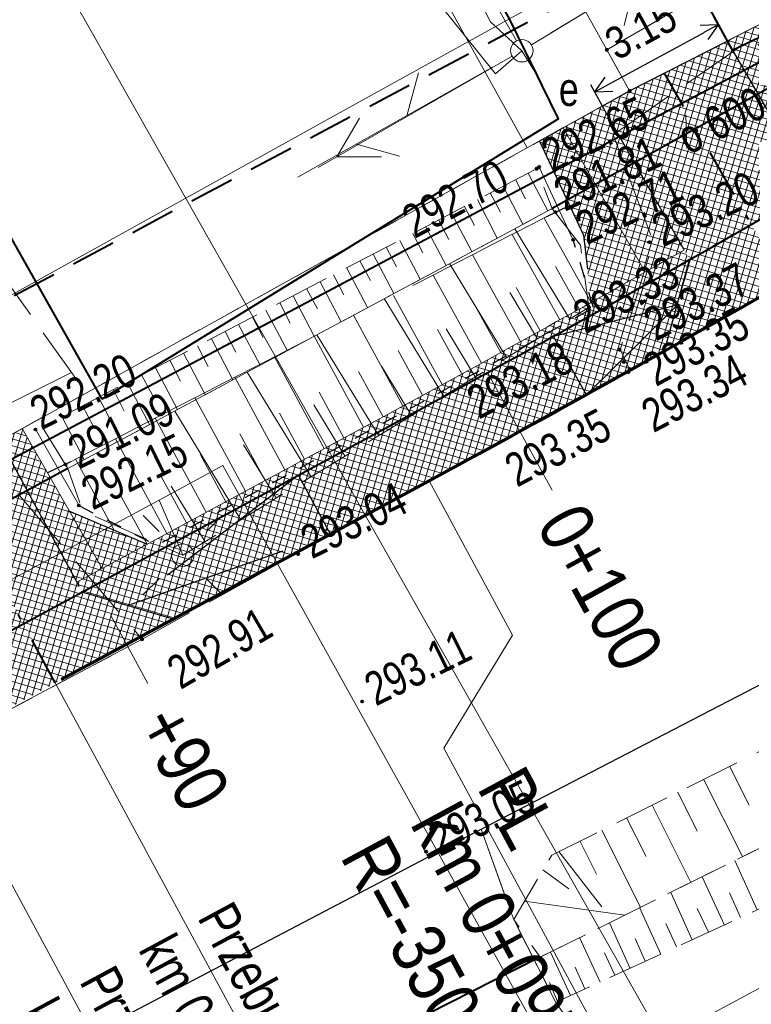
# Model space of a CAD drawing. Header units: metres. Extents: x 7437397 to 7437776, y 5556446 to 5556944.
# Tile 23 of 45: x 7437597 to 7437613, y 5556713 to 5556735. Entities that reach past the tile are written whole.
import ezdxf

# ---------------------------------------------------------------- set-up
doc = ezdxf.new("R2010")
doc.units = ezdxf.units.M
doc.header["$MEASUREMENT"] = 0
for name, pattern in [('0.5_0.5', [1.5, 0.5, -0.5, 0.5]), ('BUBZ01-500', [1.75, 1.25, -0.5]), ('DGN Style 2', [6.14715, 3.68829, -2.45886]), ('DGN Style 3', [8.60601, 6.14715, -2.45886]), ('DGN Style 4', [2.170859, 1.084752, -0.542376, 0.001356, -0.542376]), ('EGBU01-500', [1, 0.5, -0.5]), ('KTCR02-500', [1.5, 1, -0.5]), ('KTJZ01-500', [2, 1.5, -0.5])]:
    doc.linetypes.add(name, pattern=pattern)
doc.layers.get('0').update_dxf_attribs({"color": 250, "lineweight": 5})
for name, color, linetype, lineweight in [('!!_robocza', 2, 'Continuous', 30), ('203-Punkt załamania granicy działki nie stabilizowany', 7, 'Continuous', 5), ('510-Podpora jednosłupowa symb.-STPOW', 7, 'Continuous', 5), ('521-Kierunek linii-STPOW', 7, 'Continuous', 5), ('BUBZ01', 250, 'Continuous', 5), ('BUBZ01_1', 250, 'Continuous', 5), ('BUIB02_01', 250, 'Continuous', 5), ('BUIB05_01', 250, 'Continuous', 5), ('D_balustrada', 7, '0.5_0.5', 30), ('D_kilometraz', 7, 'Continuous', 13), ('D_krawedz swobodna jezdni', 7, 'DGN Style 2', 30), ('D_kraweznik', 7, 'Continuous', 70), ('D_kraweznik obnizony', 7, 'DGN Style 2', 70), ('D_obrzeze', 7, 'Continuous', 40), ('D_opis trasy', 7, 'Continuous', 13), ('D_opisy', 7, 'Continuous', 13), ('D_osie', 1, 'DGN Style 4', 40), ('D_plantowanie', 102, 'DGN Style 2', 30), ('D_pobocze', 7, 'Continuous', 13), ('D_rampa', 7, 'DGN Style 2', 30), ('D_skarpa', 7, 'DGN Style 3', 20), ('D_skarpa-symbol', 7, 'Continuous', 20), ('D_wymiary', 7, 'Continuous', 13), ('DS_chodniki', 4, 'Continuous', 0), ('DS_pobocze', 1, 'Continuous', 0), ('DS_zjazdy kostka', 30, 'Continuous', 0), ('DS_zjazdy kruszywo', 2, 'Continuous', 0), ('EGBD03', 250, 'Continuous', 5), ('EGBP04_03', 250, 'Continuous', 5), ('EGBU01', 250, 'Continuous', 5), ('KTJZ01', 250, 'Continuous', 5), ('KTKR01', 250, 'Continuous', 5), ('KTOK05_01', 250, 'Continuous', 5), ('latarnia na słupie lub maszcie (punkt)', 7, 'Continuous', 5), ('MPZP', 250, 'Continuous', 5), ('punkt wysokościowy sztuczny', 7, 'Continuous', 5), ('RTPW01', 250, 'Continuous', 5), ('RTPW02', 250, 'Continuous', 5), ('rzedne dla projektanta', 250, 'Continuous', 5), ('SUPE', 250, 'Continuous', 5), ('SUPE04', 250, 'Continuous', 5), ('SUPE_01', 250, 'Continuous', 5), ('SUPG_01', 250, 'Continuous', 5), ('SUPT01', 250, 'Continuous', 5), ('SUPT_01', 250, 'Continuous', 5), ('SUSM01', 250, 'Continuous', 5), ('SUSM04_01_E', 250, 'Continuous', 5), ('SUSM04_01_T', 250, 'Continuous', 5), ('SUUS17_01_E', 250, 'Continuous', 5), ('słup (punkt)', 7, 'Continuous', 5), ('Warstwa 14', 250, 'Continuous', 5)]:
    doc.layers.add(name, color=color, linetype=linetype, lineweight=lineweight)
doc.layers.add('DS_niwelowanie', color=7, linetype='Continuous', lineweight=0, true_color=0x009c00)
doc.styles.add('ROMANS', font='arial.ttf', dxfattribs={"width": 0.8})
doc.styles.get("Standard").update_dxf_attribs({"font": 'txt.shx', "width": 0.75})
doc.styles.add('Style-Arial Narrow', font='ARIALN.TTF')
doc.linetypes.add('KTOK05_01-500', pattern='A,3.75,[13,dgnlstyle-rozp_2015.shx,S=0.002778,R=0,X=0,Y=0],3.75', length=7.5)
doc.dimstyles.new('1-500', dxfattribs={"dimscale": 10, "dimtxt": 0.2, "dimasz": 0.07, "dimexe": 0, "dimexo": 0, "dimgap": 0.05, "dimtad": 1, "dimdec": 1, "dimzin": 0, "dimtxsty": 'ROMANS', "dimblk": 'ARCHTICK', "dimcen": 0.1, "dimclrt": 256, "dimadec": 0, "dimazin": 0, "dimtfac": 0.666667, "dimtdec": 1, "dimtofl": 0, "dimtmove": 1, "dimatfit": 2, "dimfxl": 0, "dimtolj": 1, "dimtzin": 0, "dimarcsym": 0})

# ---------------------------------------------------------------- blocks, each defined once
blk = doc.blocks.new('203')
at = {"layer": '203-Punkt załamania granicy działki nie stabilizowany', "linetype": 'Continuous', "lineweight": 13}
h = blk.add_hatch(color=96, dxfattribs=at)
edge = h.paths.add_edge_path()
edge.add_arc((0, 0), 0.45, 0, 360)
blk = doc.blocks.new('PW02')
at = {"layer": 'punkt wysokościowy sztuczny', "linetype": 'Continuous', "lineweight": 13}
h = blk.add_hatch(color=0, dxfattribs=at)
edge = h.paths.add_edge_path()
edge.add_arc((0, 0), 0.45, 0, 360)
blk = doc.blocks.new('510')
at = {"layer": '510-Podpora jednosłupowa symb.-STPOW', "color": 0, "linetype": 'Continuous', "lineweight": 13}
blk.add_circle((0, 0), 2.5, dxfattribs=at)
blk = doc.blocks.new('521')
at = {"layer": '521-Kierunek linii-STPOW', "color": 30, "linetype": 'Continuous', "lineweight": 13}
for p, q in [((42.5, 0), (35.43, 7.07)), ((7.5, 0), (57.5, 0)), ((29.57, 0), (22.5, -7.07))]:
    blk.add_line(p, q, dxfattribs=at)
blk = doc.blocks.new('SM04')
at = {"layer": 'słup (punkt)', "color": 0, "linetype": 'Continuous', "lineweight": 13}
blk.add_circle((0, 0), 2.5, dxfattribs=at)
blk = doc.blocks.new('SM011')
at = {"layer": 'latarnia na słupie lub maszcie (punkt)', "color": 0, "linetype": 'Continuous', "lineweight": 13}
for p, q in [((-5.3, 5.31), (-8.83, 8.84)), ((5.31, 5.31), (8.84, 8.84)), ((-5.3, -5.3), (-8.83, -8.83)), ((5.31, -5.3), (8.84, -8.83))]:
    blk.add_line(p, q, dxfattribs=at)
blk = doc.blocks.new('SUPE04')
at = {"layer": 'SUPE04', "color": 1, "linetype": 'Continuous', "lineweight": 13}
blk.add_line((5.25, 0), (0.25, 0), dxfattribs=at)
at = {"layer": 'SUPE04', "color": 1, "linetype": 'Continuous', "lineweight": 13, "flags": 128}
blk.add_lwpolyline([(3.9, 0.5), (4.766, 0), (3.9, -0.5)], dxfattribs=at)
blk = doc.blocks.new('SUUS17_01')
at = {"color": 250, "linetype": 'Continuous', "lineweight": 13}
blk.add_wipeout([(-0.5, 0.25), (0.5, 0.25), (0.5, -0.25), (-0.5, -0.25)], dxfattribs=at).dxf.layer = 'SUUS17_01_E'
blk = doc.blocks.new('TerminatorOpen')
at = {"color": 0, "linetype": 'ByBlock', "lineweight": -2}
for q in [(-1, 0.5), (-1, 0), (-1, -0.5)]:
    blk.add_line((0, 0), q, dxfattribs=at)
blk = doc.blocks.new('*D64')
at = {"layer": 'D_wymiary', "color": 0, "lineweight": -2, "transparency": 16777216}
for p, q in [((7437612.925, 5556734.621), (7437612.622, 5556735.178)), ((7437610.268, 5556733.69), (7437612.392, 5556734.847)), ((7437610.169, 5556733.119), (7437609.865, 5556733.676))]:
    blk.add_line(p, q, dxfattribs=at)
at = {"layer": 'Defpoints', "color": 0}
for p in [(7437612.708, 5556735.019), (7437613.011, 5556734.463), (7437610.255, 5556732.961)]:
    blk.add_point(p, dxfattribs=at)
at = {"layer": 'D_wymiary', "color": 0, "lineweight": -2, "transparency": 16777216, "xscale": 0.36, "yscale": 0.36, "zscale": 0.36}
for p, rotation in [((7437612.708, 5556735.019), 28.57741465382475), ((7437609.952, 5556733.518), 208.5774146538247)]:
    blk.add_blockref('TerminatorOpen', p, dxfattribs=dict(at, rotation=rotation))
at = {"layer": 'D_wymiary', "transparency": 16777216, "insert": (7437610.982, 5556734.908), "char_height": 0.72, "attachment_point": 5, "rotation": 28.5774, "style": 'Style-Arial Narrow'}
blk.add_mtext('3.15', dxfattribs=at)

msp = doc.modelspace()

# ---------------------------------------------------------------- hatches: boundary and pattern name
at = {"layer": 'DS_chodniki'}
h = msp.add_hatch(dxfattribs=at)
h.set_pattern_fill('CROSSHATCH', color=256, style=0, pattern_type=2)
h.set_pattern_definition([(73.4667, (7437604.44557, 5556724.3554), (-0.1437982, 0.0426858), []), (343.4667, (7437604.44557, 5556724.3554), (0.0426858, 0.1437982), [])])
h.paths.add_polyline_path([(7437605.532, 5556726.141), (7437598.492, 5556722.336), (7437600.524, 5556721.729), (7437606.245, 5556724.822, 0.004295), (7437611.51, 5556727.726), (7437612.071, 5556729.767, -0.005364)])
at = {"layer": 'DS_niwelowanie', "lineweight": 0}
h = msp.add_hatch(dxfattribs=at)
h.set_pattern_fill('CROSSHATCH', color=256, style=0, pattern_type=2)
h.set_pattern_definition([(73.467, (7437610.4342, 5556730.01014), (-0.143798, 0.042686), []), (343.467, (7437610.4342, 5556730.01014), (0.042686, 0.143798), [])])
h.paths.add_polyline_path([(7437611.077, 5556729.491), (7437609.245, 5556732.714), (7437608.716, 5556732.42), (7437609.697, 5556730.312), (7437609.871, 5556728.813, 0.000993)])
h = msp.add_hatch(dxfattribs=at)
h.set_pattern_fill('CROSSHATCH', color=256, style=0, pattern_type=2)
h.set_pattern_definition([(73.467, (7437598.90285, 5556723.29), (-0.143798, 0.042686), []), (343.467, (7437598.90285, 5556723.29), (0.042686, 0.143798), [])])
h.paths.add_polyline_path([(7437598.206, 5556724.145), (7437598.938, 5556722.861), (7437599.943, 5556723.404), (7437599.204, 5556723.72)])
at = {"layer": 'DS_pobocze', "lineweight": 0}
h = msp.add_hatch(dxfattribs=at)
h.set_pattern_fill('CROSSHATCH', color=256, style=0, pattern_type=2)
h.set_pattern_definition([(73.467, (7437614.97035, 5556732.49711), (-0.143798, 0.042686), []), (343.467, (7437614.97035, 5556732.49711), (0.042686, 0.143798), [])])
h.paths.add_polyline_path([(7437614.7, 5556731.566, 0.000718), (7437615.564, 5556732.07), (7437613.799, 5556735.11), (7437612.907, 5556734.654)])
h = msp.add_hatch(dxfattribs=at)
h.set_pattern_fill('CROSSHATCH', color=256, style=0, pattern_type=2)
h.set_pattern_definition([(73.4667, (7437611.21449, 5556730.13058), (-0.143798, 0.042686), []), (343.4667, (7437611.21449, 5556730.13058), (0.042686, 0.143798), [])])
h.paths.add_polyline_path([(7437611.947, 5556729.984), (7437610.119, 5556733.2), (7437609.245, 5556732.714), (7437611.077, 5556729.491, 0.000718)])
h = msp.add_hatch(dxfattribs=at)
h.set_pattern_fill('CROSSHATCH', color=256, style=0, pattern_type=2)
h.set_pattern_definition([(73.4667, (7437598.73164, 5556722.56024), (-0.1437982, 0.0426858), []), (343.4667, (7437598.73164, 5556722.56024), (0.0426858, 0.1437982), [])])
h.paths.add_polyline_path([(7437605.413, 5556726.361), (7437605.221, 5556726.257), (7437604.781, 5556726.02), (7437604.341, 5556725.782), (7437603.901, 5556725.544), (7437603.462, 5556725.306), (7437603.022, 5556725.069), (7437602.582, 5556724.831), (7437602.142, 5556724.593), (7437601.702, 5556724.355), (7437601.262, 5556724.118), (7437600.822, 5556723.88), (7437600.383, 5556723.642), (7437599.943, 5556723.404), (7437598.938, 5556722.861), (7437598.373, 5556722.556), (7437598.492, 5556722.336), (7437605.532, 5556726.141, 0.005364), (7437612.071, 5556729.767), (7437611.947, 5556729.984, -0.005364)])
h = msp.add_hatch(dxfattribs=at)
h.set_pattern_fill('CROSSHATCH', color=256, style=0, pattern_type=2)
h.set_pattern_definition([(73.467, (7437598.35683, 5556723.14621), (-0.143798, 0.042686), []), (343.467, (7437598.35683, 5556723.14621), (0.042686, 0.143798), [])])
h.paths.add_polyline_path([(7437597.154, 5556725.993), (7437596.662, 5556725.719), (7437598.373, 5556722.556), (7437598.938, 5556722.861), (7437598.206, 5556724.145)])
at = {"layer": 'DS_zjazdy kostka', "lineweight": 0}
h = msp.add_hatch(dxfattribs=at)
h.set_pattern_fill('CROSSHATCH', color=256, style=0, pattern_type=2)
h.set_pattern_definition([(73.4667, (7437612.66252, 5556731.68678), (-0.143798, 0.042686), []), (343.4667, (7437612.66252, 5556731.68678), (0.042686, 0.143798), [])])
h.paths.add_polyline_path([(7437614.826, 5556731.35), (7437614.7, 5556731.566), (7437612.907, 5556734.654), (7437610.73, 5556733.54), (7437610.119, 5556733.2), (7437611.947, 5556729.984), (7437612.071, 5556729.767, 0.002279)])
h = msp.add_hatch(dxfattribs=at)
h.set_pattern_fill('CROSSHATCH', color=256, style=0, pattern_type=2)
h.set_pattern_definition([(73.467, (7437612.971, 5556729.04775), (-0.143798, 0.042686), []), (343.467, (7437612.971, 5556729.04775), (0.042686, 0.143798), [])])
h.paths.add_polyline_path([(7437612.071, 5556729.767), (7437611.51, 5556727.726, 0.002209), (7437614.198, 5556729.255), (7437613.45, 5556730.556, -0.00114)])
h = msp.add_hatch(dxfattribs=at)
h.set_pattern_fill('CROSSHATCH', color=256, style=0, pattern_type=2)
h.set_pattern_definition([(73.467, (7437598.70949, 5556720.88836), (-0.143798, 0.042686), []), (343.467, (7437598.70949, 5556720.88836), (0.042686, 0.143798), [])])
h.paths.add_polyline_path([(7437597.89, 5556720.305), (7437600.524, 5556721.729), (7437598.492, 5556722.336), (7437597.177, 5556721.625)])
h = msp.add_hatch(dxfattribs=at)
h.set_pattern_fill('CROSSHATCH', color=256, style=0, pattern_type=2)
h.set_pattern_definition([(73.467, (7437597.13235, 5556720.27443), (-0.143798, 0.042686), []), (343.467, (7437597.13235, 5556720.27443), (0.042686, 0.143798), [])])
h.paths.add_polyline_path([(7437595.251, 5556718.879), (7437597.89, 5556720.305), (7437597.177, 5556721.625), (7437594.538, 5556720.198)])
at = {"layer": 'DS_zjazdy kruszywo', "lineweight": 0}
h = msp.add_hatch(dxfattribs=at)
h.set_pattern_fill('CROSSHATCH', color=256, style=0, pattern_type=2)
h.set_pattern_definition([(73.467, (7437596.90834, 5556723.37743), (-0.143798, 0.042686), []), (343.467, (7437596.90834, 5556723.37743), (0.042686, 0.143798), [])])
h.paths.add_polyline_path([(7437596.444, 5556725.598), (7437595.353, 5556724.998), (7437597.177, 5556721.625), (7437598.492, 5556722.336), (7437598.373, 5556722.556), (7437596.662, 5556725.719)])
h = msp.add_hatch(dxfattribs=at)
h.set_pattern_fill('CROSSHATCH', color=256, style=0, pattern_type=2)
h.set_pattern_definition([(73.467, (7437595.87653, 5556722.81798), (-0.143798, 0.042686), []), (343.467, (7437595.87653, 5556722.81798), (0.042686, 0.143798), [])])
h.paths.add_polyline_path([(7437595.353, 5556724.998), (7437594.039, 5556724.275), (7437595.857, 5556720.912), (7437597.177, 5556721.625)])

# ---------------------------------------------------------------- linework, layer by layer
at = {"layer": '!!_robocza'}
for p, q in [((7437608.865, 5556730.724), (7437609.387, 5556730.978)), ((7437598.233, 5556725.246), (7437597.719, 5556725))]:
    msp.add_line(p, q, dxfattribs=at)
at = {"layer": 'BUBZ01', "color": 7, "linetype": 'BUBZ01-500', "lineweight": 13, "flags": 128}
msp.add_lwpolyline([(7437598.347, 5556727.113), (7437592.854, 5556734.848), (7437589.089, 5556741.797)], dxfattribs=at)
for points in [[(7437640.99, 5556729.98), (7437629.68, 5556724.58), (7437608.73, 5556714.17), (7437608.14, 5556715.01), (7437608.99, 5556716.45), (7437625.8, 5556724.86), (7437640.18, 5556732), (7437640.99, 5556729.98)], [(7437598.17, 5556725.1), (7437597.6, 5556726.03), (7437608.65, 5556731.8), (7437609, 5556730.91), (7437598.17, 5556725.1)], [(7437598.17, 5556725.1), (7437609, 5556730.91), (7437609.63, 5556730.09), (7437609.82, 5556728.7), (7437600.74, 5556723.16), (7437598.5, 5556724.15), (7437598.17, 5556725.1)], [(7437629.68, 5556724.58), (7437640.99, 5556729.98), (7437641.62, 5556729.19), (7437625.56, 5556720.73), (7437609.12, 5556713.18), (7437608.71, 5556714.16), (7437629.68, 5556724.58)]]:
    msp.add_lwpolyline(points, close=True, dxfattribs=at)
at = {"layer": 'BUBZ01', "color": 7, "linetype": 'Continuous', "lineweight": 13, "flags": 128}
for points in [[(7437608.46, 5556731.7), (7437608.9, 5556730.86)], [(7437608.18, 5556731.56), (7437608.4, 5556731.13)], [(7437607.61, 5556731.26), (7437607.84, 5556730.83)], [(7437607.9, 5556731.41), (7437608.34, 5556730.56)], [(7437607.33, 5556731.11), (7437607.77, 5556730.25)], [(7437607.04, 5556730.96), (7437607.26, 5556730.53)], [(7437606.46, 5556730.66), (7437606.69, 5556730.22)], [(7437606.75, 5556730.81), (7437607.2, 5556729.95)], [(7437606.17, 5556730.51), (7437606.63, 5556729.64)], [(7437609.39, 5556728.44), (7437608.16, 5556730.46)], [(7437605.59, 5556730.2), (7437606.05, 5556729.33)], [(7437605.88, 5556730.35), (7437606.11, 5556729.92)], [(7437605.29, 5556730.05), (7437605.52, 5556729.61)], [(7437604.7, 5556729.74), (7437604.94, 5556729.3)], [(7437605, 5556729.89), (7437605.46, 5556729.01)], [(7437604.41, 5556729.58), (7437604.87, 5556728.7)], [(7437607.98, 5556727.58), (7437606.7, 5556729.68)], [(7437603.81, 5556729.27), (7437604.28, 5556728.38)], [(7437604.11, 5556729.43), (7437604.34, 5556728.98)], [(7437603.51, 5556729.12), (7437603.75, 5556728.67)], [(7437603.21, 5556728.96), (7437603.68, 5556728.06)], [(7437606.57, 5556726.72), (7437605.24, 5556728.9)], [(7437608.67, 5556728), (7437608.05, 5556729.03)], [(7437602.6, 5556728.64), (7437603.08, 5556727.73)], [(7437602.91, 5556728.8), (7437603.14, 5556728.35)], [(7437602.3, 5556728.48), (7437602.54, 5556728.03)], [(7437601.99, 5556728.32), (7437602.47, 5556727.41)], [(7437607.28, 5556727.15), (7437606.63, 5556728.22)], [(7437601.38, 5556728), (7437601.86, 5556727.08)], [(7437601.69, 5556728.16), (7437601.93, 5556727.7)], [(7437605.12, 5556725.83), (7437603.74, 5556728.09)], [(7437601.07, 5556727.84), (7437601.31, 5556727.38)], [(7437600.45, 5556727.52), (7437600.69, 5556727.05)], [(7437600.76, 5556727.68), (7437601.24, 5556726.75)], [(7437600.13, 5556727.35), (7437600.62, 5556726.42)], [(7437605.85, 5556726.28), (7437605.18, 5556727.39)], [(7437599.82, 5556727.19), (7437600.07, 5556726.72)], [(7437603.61, 5556724.91), (7437602.18, 5556727.25)], [(7437599.19, 5556726.86), (7437599.43, 5556726.38)], [(7437599.5, 5556727.02), (7437600, 5556726.08)], [(7437598.86, 5556726.69), (7437599.36, 5556725.74)], [(7437598.5, 5556726.5), (7437598.75, 5556726.02)], [(7437604.37, 5556725.37), (7437603.67, 5556726.52)], [(7437598.04, 5556726.26), (7437598.54, 5556725.3)], [(7437602.04, 5556723.95), (7437600.56, 5556726.38)], [(7437602.83, 5556724.44), (7437602.1, 5556725.63)], [(7437601.24, 5556723.46), (7437600.48, 5556724.7)], [(7437612.96, 5556718.44), (7437613.4, 5556717.57)], [(7437612.38, 5556718.15), (7437613.25, 5556716.42)], [(7437611.81, 5556717.86), (7437612.24, 5556716.99)], [(7437611.23, 5556717.57), (7437612.1, 5556715.84)], [(7437610.66, 5556717.29), (7437611.1, 5556716.42)], [(7437610.11, 5556717.01), (7437610.97, 5556715.29)], [(7437609.62, 5556716.77), (7437609.99, 5556716.03)], [(7437609.15, 5556716.53), (7437610.11, 5556715.3)], [(7437613.58, 5556715.23), (7437613.08, 5556716.33)], [(7437608.79, 5556716.12), (7437609.37, 5556715.7)], [(7437612.85, 5556714.89), (7437612.35, 5556715.97)], [(7437612.13, 5556714.56), (7437611.65, 5556715.62)], [(7437608.38, 5556715.42), (7437610.62, 5556715.11)], [(7437613.21, 5556715.06), (7437612.96, 5556715.61)], [(7437611.43, 5556714.24), (7437610.95, 5556715.28)], [(7437612.49, 5556714.73), (7437612.24, 5556715.26)], [(7437610.74, 5556713.92), (7437610.28, 5556714.94)], [(7437611.78, 5556714.4), (7437611.54, 5556714.92)], [(7437610.07, 5556713.61), (7437609.61, 5556714.61)], [(7437611.08, 5556714.08), (7437610.85, 5556714.59)], [(7437609.41, 5556713.31), (7437608.96, 5556714.28)], [(7437610.4, 5556713.77), (7437610.17, 5556714.27)], [(7437609.73, 5556713.46), (7437609.51, 5556713.95)]]:
    msp.add_lwpolyline(points, dxfattribs=at)
at = {"layer": 'BUBZ01_1', "color": 7, "linetype": 'Continuous', "lineweight": 13}
msp.add_line((7437598.255, 5556727.243), (7437596.357, 5556726.299), dxfattribs=at)
at = {"layer": 'BUIB02_01', "color": 7, "linetype": 'Continuous', "lineweight": 13}
for p, q in [((7437608.71, 5556731.84), (7437609.47, 5556730.206)), ((7437598.423, 5556724.269), (7437597.452, 5556725.974)), ((7437608.14, 5556715.01), (7437609.09, 5556713.14))]:
    msp.add_line(p, q, dxfattribs=at)
at = {"layer": 'BUIB05_01', "color": 7, "linetype": 'Continuous', "lineweight": 40}
msp.add_line((7437598.17, 5556725.1), (7437589.43, 5556720.35), dxfattribs=at)
at = {"layer": 'BUIB05_01', "color": 7, "linetype": 'Continuous', "lineweight": 40, "flags": 128}
msp.add_lwpolyline([(7437608.71, 5556714.16), (7437602.2, 5556710.86)], dxfattribs=at)
at = {"layer": 'D_balustrada', "ltscale": 0.7}
msp.add_line((7437609.921, 5556728.698), (7437609.47, 5556730.21), dxfattribs=at)
at = {"layer": 'D_balustrada', "ltscale": 0.7, "flags": 128}
msp.add_lwpolyline([(7437598.42, 5556724.27), (7437600.157, 5556723.378), (7437605.473, 5556726.251, 0.003643), (7437609.921, 5556728.698)], format="xyb", dxfattribs=at)
at = {"layer": 'D_kilometraz', "flags": 128}
for points in [[(7437608.999, 5556724.614), (7437607.555, 5556727.244)], [(7437599.96, 5556720.287), (7437599.127, 5556721.827)]]:
    msp.add_lwpolyline(points, dxfattribs=at)
at = {"layer": 'D_krawedz swobodna jezdni'}
for p, q in [((7437612.907, 5556734.654), (7437614.826, 5556731.35)), ((7437610.119, 5556733.2), (7437612.071, 5556729.767)), ((7437611.51, 5556727.726), (7437612.071, 5556729.767)), ((7437596.662, 5556725.719), (7437598.492, 5556722.336)), ((7437600.524, 5556721.729), (7437598.492, 5556722.336))]:
    msp.add_line(p, q, dxfattribs=at)
at = {"layer": 'D_krawedz swobodna jezdni', "flags": 128}
msp.add_lwpolyline([(7437610.119, 5556733.2), (7437610.73, 5556733.54), (7437612.907, 5556734.654)], dxfattribs=at)
at = {"layer": 'D_kraweznik'}
msp.add_line((7437600.524, 5556721.729), (7437606.245, 5556724.822), dxfattribs=at)
msp.add_arc((7437439.812, 5557032.718), 350, 298.39337, 299.37761, dxfattribs=at)
at = {"layer": 'D_kraweznik obnizony'}
msp.add_line((7437592.616, 5556717.455), (7437600.524, 5556721.729), dxfattribs=at)
msp.add_arc((7437439.812, 5557032.718), 350, 299.37761, 300.39004, dxfattribs=at)
at = {"layer": 'D_obrzeze'}
msp.add_line((7437562.402, 5556702.828), (7437605.532, 5556726.141), dxfattribs=at)
at = {"layer": 'D_opis trasy'}
msp.add_line((7437606.579, 5556718.847), (7437608.109, 5556721.374), dxfattribs=at)
at = {"layer": 'D_opis trasy', "flags": 128}
for points in [[(7437606.245, 5556724.822), (7437608.109, 5556721.374)], [(7437606.579, 5556718.847), (7437610.827, 5556710.989)]]:
    msp.add_lwpolyline(points, dxfattribs=at)
at = {"layer": 'D_opisy'}
for p, q in [((7437597.89, 5556720.305), (7437606.114, 5556705.091)), ((7437595.251, 5556718.879), (7437603.475, 5556703.664))]:
    msp.add_line(p, q, dxfattribs=at)
at = {"layer": 'D_osie'}
for p, q in [((7437614.198, 5556729.255), (7437611.513, 5556733.927)), ((7437597.89, 5556720.305), (7437595.353, 5556724.998))]:
    msp.add_line(p, q, dxfattribs=at)
at = {"layer": 'D_plantowanie'}
msp.add_line((7437598.206, 5556724.145), (7437599.943, 5556723.404), dxfattribs=at)
at = {"layer": 'D_plantowanie', "flags": 128}
msp.add_lwpolyline([(7437609.245, 5556732.714), (7437608.716, 5556732.42), (7437609.697, 5556730.312), (7437609.871, 5556728.813)], dxfattribs=at)
at = {"layer": 'D_pobocze', "flags": 128}
for points in [[(7437612.907, 5556734.654), (7437613.799, 5556735.11), (7437615.564, 5556732.07)], [(7437610.119, 5556733.2), (7437609.245, 5556732.714), (7437611.077, 5556729.491)], [(7437596.444, 5556725.598), (7437597.154, 5556725.993), (7437598.938, 5556722.861)]]:
    msp.add_lwpolyline(points, dxfattribs=at)
msp.add_lwpolyline([(7437598.373, 5556722.556), (7437605.413, 5556726.361, 0.005364), (7437611.947, 5556729.984)], format="xyb", dxfattribs=at)
at = {"layer": 'D_rampa'}
for p, q in [((7437611.79, 5556728.747), (7437609.031, 5556728.052)), ((7437609.767, 5556726.745), (7437611.79, 5556728.747)), ((7437609.767, 5556726.745), (7437609.031, 5556728.052)), ((7437603.33, 5556724.951), (7437599.508, 5556722.032)), ((7437604.043, 5556723.631), (7437603.33, 5556724.951)), ((7437599.508, 5556722.032), (7437604.043, 5556723.631))]:
    msp.add_line(p, q, dxfattribs=at)
at = {"layer": 'D_skarpa', "flags": 128}
msp.add_lwpolyline([(7437598.233, 5556725.246), (7437598.375, 5556725.321), (7437598.82, 5556725.55), (7437599.264, 5556725.779), (7437599.709, 5556726.008), (7437600.154, 5556726.237), (7437600.598, 5556726.466), (7437601.043, 5556726.695), (7437601.487, 5556726.924), (7437601.932, 5556727.153), (7437602.376, 5556727.382), (7437602.821, 5556727.611), (7437603.266, 5556727.84), (7437603.71, 5556728.069), (7437604.155, 5556728.298), (7437604.596, 5556728.526), (7437605.036, 5556728.752), (7437605.475, 5556728.978), (7437605.915, 5556729.205), (7437606.354, 5556729.431), (7437606.794, 5556729.658), (7437607.234, 5556729.884), (7437607.673, 5556730.111), (7437608.113, 5556730.337), (7437608.553, 5556730.564), (7437608.865, 5556730.724)], dxfattribs=at)
at = {"layer": 'D_skarpa-symbol', "flags": 128}
for points in [[(7437609.871, 5556728.813), (7437608.816, 5556730.699)], [(7437609.166, 5556728.422), (7437608.103, 5556730.332)], [(7437608.292, 5556727.937), (7437607.219, 5556729.877)], [(7437609.603, 5556728.665), (7437609.074, 5556729.612)], [(7437607.416, 5556727.454), (7437606.338, 5556729.423)], [(7437608.729, 5556728.18), (7437608.195, 5556729.142)], [(7437606.538, 5556726.975), (7437605.452, 5556728.967)], [(7437607.854, 5556727.694), (7437607.316, 5556728.672)], [(7437605.66, 5556726.496), (7437604.566, 5556728.51)], [(7437606.977, 5556727.214), (7437606.436, 5556728.204)], [(7437604.781, 5556726.02), (7437603.681, 5556728.054)], [(7437606.099, 5556726.735), (7437605.555, 5556727.737)], [(7437603.901, 5556725.544), (7437602.792, 5556727.596)], [(7437603.022, 5556725.069), (7437601.903, 5556727.138)], [(7437605.221, 5556726.257), (7437604.672, 5556727.27)], [(7437602.142, 5556724.593), (7437601.014, 5556726.68)], [(7437604.341, 5556725.782), (7437603.789, 5556726.804)], [(7437601.262, 5556724.118), (7437600.124, 5556726.222)], [(7437603.462, 5556725.306), (7437602.904, 5556726.337)], [(7437600.383, 5556723.642), (7437599.235, 5556725.764)], [(7437602.582, 5556724.831), (7437602.02, 5556725.87)], [(7437601.702, 5556724.355), (7437601.136, 5556725.403)], [(7437599.204, 5556723.72), (7437598.346, 5556725.306)], [(7437600.822, 5556723.88), (7437600.251, 5556724.937)], [(7437599.943, 5556723.404), (7437599.367, 5556724.47)]]:
    msp.add_lwpolyline(points, dxfattribs=at)
at = {"layer": 'EGBD03', "color": 96, "linetype": 'Continuous', "lineweight": 13, "flags": 128}
for points in [[(7437610.22, 5556734.46), (7437630.48, 5556746.22)], [(7437631.6, 5556744.22), (7437610.73, 5556733.54)], [(7437610.22, 5556734.46), (7437610.73, 5556733.54)], [(7437612.54, 5556712.89), (7437639.43, 5556727.37)]]:
    msp.add_lwpolyline(points, dxfattribs=at)
at = {"layer": 'EGBU01', "color": 96, "linetype": 'EGBU01-500', "lineweight": 13, "flags": 128}
for points in [[(7437610.22, 5556734.46), (7437630.48, 5556746.22)], [(7437630.48, 5556746.22), (7437610.22, 5556734.46)], [(7437610.73, 5556733.54), (7437610.22, 5556734.46)], [(7437610.22, 5556734.46), (7437610.73, 5556733.54)]]:
    msp.add_lwpolyline(points, dxfattribs=at)
at = {"layer": 'KTJZ01', "color": 7, "linetype": 'KTJZ01-500', "lineweight": 13, "flags": 128}
for points in [[(7437610.36, 5556732.56), (7437613.5, 5556734.74), (7437614.84, 5556732.74), (7437615.69, 5556732.04), (7437616.36, 5556731.68), (7437617.04, 5556731.4), (7437617.31, 5556731.03), (7437610.73, 5556727.32), (7437610.52, 5556727.76), (7437611.26, 5556730.17), (7437610.36, 5556732.56)], [(7437592.07, 5556717.16), (7437591.66, 5556722.9), (7437596.46, 5556725.23), (7437599.83, 5556721.28), (7437592.07, 5556717.16)]]:
    msp.add_lwpolyline(points, close=True, dxfattribs=at)
msp.add_lwpolyline([(7437607.41, 5556717.03), (7437608.14, 5556715.01)], dxfattribs=at)
at = {"layer": 'KTKR01', "color": 7, "linetype": 'Continuous', "lineweight": 30, "flags": 128}
msp.add_lwpolyline([(7437599.33, 5556712.79), (7437607.41, 5556717.03), (7437624.22, 5556725.75)], dxfattribs=at)
at = {"layer": 'KTOK05_01', "color": 7, "linetype": 'KTOK05_01-500', "lineweight": 40, "flags": 128}
for points in [[(7437591.05, 5556740.64), (7437598.93, 5556726.65)], [(7437609.14, 5556732.92), (7437598.93, 5556726.65)]]:
    msp.add_lwpolyline(points, dxfattribs=at)
at = {"layer": 'rzedne dla projektanta', "color": 7, "linetype": 'Continuous', "lineweight": 40}
for centre in [(7437608.71, 5556731.84), (7437609.07, 5556730.83), (7437609.47, 5556730.21), (7437611.17, 5556730.16), (7437611.06, 5556728.84), (7437610.5, 5556727.76), (7437610.6, 5556727.48), (7437610.7, 5556727.25), (7437597.45, 5556725.97), (7437598.12, 5556725.19), (7437598.42, 5556724.27), (7437603.32, 5556723.18), (7437604.75, 5556719.89), (7437606.18, 5556716.53)]:
    msp.add_circle(centre, 0.0225, dxfattribs=at)
at = {"layer": 'SUPE_01', "color": 1, "linetype": 'Continuous', "lineweight": 13}
msp.add_line((7437600.216, 5556724.388), (7437600.74, 5556723.16), dxfattribs=at)
at = {"layer": 'SUPE_01', "color": 1, "linetype": 'Continuous', "lineweight": 13, "flags": 128}
for points in [[(7437601.635, 5556725.162), (7437600.216, 5556724.388), (7437574.398, 5556710.521), (7437552.37, 5556698.835), (7437529.759, 5556688.702), (7437521.807, 5556691.71), (7437513.451, 5556689.173), (7437513.22, 5556690)], [(7437622.632, 5556685.942), (7437615.073, 5556700.991), (7437601.635, 5556725.162)]]:
    msp.add_lwpolyline(points, dxfattribs=at)
at = {"layer": 'Warstwa 14', "color": 7, "linetype": 'Continuous', "lineweight": 13}
msp.add_line((7437612.008, 5556732.254), (7437611.984, 5556733.005), dxfattribs=at)

# ---------------------------------------------------------------- block references
at = {"layer": 'EGBP04_03', "color": 96, "linetype": 'Continuous', "lineweight": 13, "xscale": 0.1, "yscale": 0.1, "zscale": 0.1}
for p in [(7437610.22, 5556734.46), (7437610.73, 5556733.54)]:
    msp.add_blockref('203', p, dxfattribs=at)
at = {"layer": 'RTPW02', "color": 7, "linetype": 'Continuous', "lineweight": 13, "xscale": 0.1, "yscale": 0.1, "zscale": 0.1}
for p in [(7437608.65, 5556731.8), (7437609.82, 5556728.7), (7437610.73, 5556727.32), (7437599.83, 5556721.28)]:
    msp.add_blockref('PW02', p, dxfattribs=at)
at = {"layer": 'SUPE04', "color": 1, "linetype": 'Continuous', "lineweight": 13}
for rotation in [119.4100000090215, 31.35499999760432, 209.8210000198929]:
    msp.add_blockref('SUPE04', (7437608.32, 5556734.44), dxfattribs=dict(at, rotation=rotation))
at = {"layer": 'SUSM01', "color": 7, "linetype": 'Continuous', "lineweight": 13, "xscale": 0.1, "yscale": 0.1, "zscale": 0.1}
msp.add_blockref('SM011', (7437600.74, 5556723.16), dxfattribs=at)
at = {"layer": 'SUSM04_01_E', "color": 7, "linetype": 'Continuous', "lineweight": 13, "xscale": 0.1, "yscale": 0.1, "zscale": 0.1}
msp.add_blockref('SM04', (7437600.74, 5556723.16), dxfattribs=at)
at = {"layer": 'SUSM04_01_T', "color": 7, "linetype": 'Continuous', "lineweight": 13, "xscale": 0.1, "yscale": 0.1, "zscale": 0.1}
msp.add_blockref('510', (7437608.32, 5556734.44), dxfattribs=at)

# ---------------------------------------------------------------- texts
at = {"layer": 'D_kilometraz', "char_height": 1.2, "line_spacing_factor": 1.6, "style": 'Style-Arial Narrow'}
for s, insert, attachment_point, rotation in [('0+100', (7437609.678, 5556724.417), 1, 298.7722), ('+90', (7437600.197, 5556719.647), 4, 298.3934)]:
    msp.add_mtext(s, dxfattribs=dict(at, insert=insert, attachment_point=attachment_point, rotation=rotation))
at = {"layer": 'D_opis trasy', "char_height": 1.2, "rotation": 298.3934, "style": 'Style-Arial Narrow'}
for s, insert, attachment_point, line_spacing_factor in [('PL\\Pkm 0+097.69', (7437607.077, 5556717.84), 4, 0.85), ('R=-350.00m', (7437608.379, 5556710.017), 6, 0.35)]:
    msp.add_mtext(s, dxfattribs=dict(at, insert=insert, attachment_point=attachment_point, line_spacing_factor=line_spacing_factor))
at = {"layer": 'D_opisy', "char_height": 0.9, "attachment_point": 1, "rotation": 298.3934}
for s, insert in [('\\pt11;\\fArial|b0|i0|c238238|p39;Przebudowa zjazdu\\Pkm 0+088.19', (7437601.848, 5556715.482)), ('\\pt11;\\fArial|b0|i0|c238238|p39;Przebudowa zjazdu\\Pkm 0+085.19', (7437599.209, 5556714.056))]:
    msp.add_mtext(s, dxfattribs=dict(at, insert=insert))
at = {"layer": 'RTPW01', "color": 7, "linetype": 'Continuous', "lineweight": 13, "char_height": 0.75, "attachment_point": 7, "line_spacing_factor": 0.6}
for s, insert, rotation in [('\\FWORKING_1250;\\H1x;\\W0.8;292.70', (7437605.927, 5556730.219), 27.925), ('\\FWORKING_1250;\\H1x;\\W0.8;293.18', (7437607.365, 5556726.178), 27.499), ('\\FWORKING_1250;\\H1x;\\W0.8;293.35', (7437608.216, 5556724.659), 27.662), ('\\FWORKING_1250;\\H1x;\\W0.8;292.91', (7437600.696, 5556720.134), 30.228)]:
    msp.add_mtext(s, dxfattribs=dict(at, insert=insert, rotation=rotation))
at = {"layer": 'rzedne dla projektanta', "color": 7, "linetype": 'Continuous', "lineweight": 0, "char_height": 0.75, "attachment_point": 7, "line_spacing_factor": 0.6}
for s, insert, rotation in [('\\FWORKING_1250;\\H1x;\\W0.8; 292.65', (7437608.817, 5556731.614), 25.4419), ('\\FWORKING_1250;\\H1x;\\W0.8; 291.81', (7437609.083, 5556730.73), 25.4419), ('\\FWORKING_1250;\\H1x;\\W0.8; 292.71', (7437609.577, 5556729.984), 25.4419), ('\\FWORKING_1250;\\H1x;\\W0.8; 293.20', (7437611.277, 5556729.934), 25.4419), ('\\FWORKING_1250;\\H1x;\\W0.8; 293.33', (7437609.542, 5556727.979), 27.5764), ('\\FWORKING_1250;\\H1x;\\W0.8; 293.37', (7437611.119, 5556727.821), 27.5764), ('\\FWORKING_1250;\\H1x;\\W0.8; 293.35', (7437611.126, 5556726.803), 28.3977), ('\\FWORKING_1250;\\H1x;\\W0.8; 292.20', (7437597.382, 5556725.84), 26.1937), ('\\FWORKING_1250;\\H1x;\\W0.8; 293.34', (7437611.07, 5556725.776), 27.5817), ('\\FWORKING_1250;\\H1x;\\W0.8; 291.09', (7437598.23, 5556724.966), 26.1937), ('\\FWORKING_1250;\\H1x;\\W0.8; 292.15', (7437598.53, 5556724.046), 26.1937), ('\\FWORKING_1250;\\H1x;\\W0.8; 293.04', (7437603.43, 5556722.956), 26.1937), ('\\FWORKING_1250;\\H1x;\\W0.8; 293.11', (7437604.86, 5556719.666), 26.1937), ('\\FWORKING_1250;\\H1x;\\W0.8; 293.05', (7437606.29, 5556716.306), 26.1937)]:
    msp.add_mtext(s, dxfattribs=dict(at, insert=insert, rotation=rotation))
at = {"layer": 'Warstwa 14', "color": 7, "linetype": 'Continuous', "lineweight": 13, "insert": (7437612.053, 5556732.095), "char_height": 0.75, "attachment_point": 7, "rotation": 26.3842, "line_spacing_factor": 0.6}
msp.add_mtext('\\FWORKING_1250;\\H1x;\\W0.8;o 600', dxfattribs=at)

# ---------------------------------------------------------------- dimensions: what is measured, and where the dimension line sits
at = {"layer": 'D_wymiary'}
dim = msp.add_linear_dim(base=(7437612.708, 5556735.019), p1=(7437610.255, 5556732.961), p2=(7437613.011, 5556734.463), angle=28.5774, text='3.15', dimstyle='1-500', override={"dimscale": 1, "dimtxt": 0.72, "dimasz": 0.36, "dimexe": 0.18, "dimexo": 0.18, "dimgap": 0.36, "dimdec": 2, "dimzin": 3, "dimtxsty": 'Style-Arial Narrow', "dimblk": 'TerminatorOpen', "dimcen": 0.36, "dimtdec": 2, "dimtofl": 1, "dimtmove": 0, "dimatfit": 1, "dimfrac": 2, "dimtolj": 0, "dimtzin": 3}, dxfattribs=at)
dim.commit()
dim.dimension.update_dxf_attribs({"geometry": '*D64', "text_midpoint": (7437610.982, 5556734.908)})

# ---------------------------------------------------------------- next in the draw order: block references
at = {"layer": 'SUUS17_01_E', "color": 7, "linetype": 'Continuous', "lineweight": 13, "rotation": 31.54090648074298}
msp.add_blockref('SUUS17_01', (7437608.6, 5556733.98), dxfattribs=at)

# ---------------------------------------------------------------- next in the draw order: linework, layer by layer
at = {"layer": 'BUIB02_01', "color": 212, "linetype": 'Continuous', "lineweight": 40, "flags": 128}
msp.add_lwpolyline([(7437471.018, 5556680.168), (7437490.105, 5556682.798), (7437506.941, 5556685.963), (7437514.516, 5556687.29), (7437530.92, 5556693.586), (7437543.72, 5556699.172), (7437579.76, 5556716.205), (7437631.582, 5556743.722), (7437615.039, 5556772.576)], dxfattribs=at)
at = {"layer": 'BUIB05_01', "color": 7, "linetype": 'Continuous', "lineweight": 40}
msp.add_line((7437615.48, 5556734.52), (7437609, 5556730.91), dxfattribs=at)
at = {"layer": 'D_obrzeze'}
msp.add_arc((7437439.812, 5557032.718), 348.5, 298.39337, 301.22152, dxfattribs=at)
at = {"layer": 'EGBD03', "color": 96, "linetype": 'Continuous', "lineweight": 13}
msp.add_line((7437608.437, 5556732.265), (7437592.644, 5556760.842), dxfattribs=at)
at = {"layer": 'EGBD03', "color": 96, "linetype": 'Continuous', "lineweight": 13, "flags": 128}
for points in [[(7437610.22, 5556734.46), (7437594.896, 5556762.022)], [(7437610.73, 5556733.54), (7437592.85, 5556723.6)]]:
    msp.add_lwpolyline(points, dxfattribs=at)
at = {"layer": 'EGBU01', "color": 96, "linetype": 'EGBU01-500', "lineweight": 13, "flags": 128}
for points in [[(7437592.85, 5556723.6), (7437610.73, 5556733.54)], [(7437610.73, 5556733.54), (7437592.85, 5556723.6)]]:
    msp.add_lwpolyline(points, dxfattribs=at)
at = {"layer": 'KTJZ01', "color": 7, "linetype": 'KTJZ01-500', "lineweight": 13, "flags": 128}
msp.add_lwpolyline([(7437487.24, 5556665.88), (7437500.01, 5556668.65), (7437509.93, 5556671.34), (7437514.81, 5556672.66), (7437528.54, 5556677.57), (7437546.18, 5556685.08), (7437562.31, 5556693.39), (7437575.78, 5556700.17), (7437584.6, 5556705.2), (7437599.33, 5556712.79), (7437607.41, 5556717.03), (7437624.22, 5556725.75), (7437636.91, 5556731.79), (7437639.91, 5556733.3), (7437648.13, 5556737.1), (7437664.08, 5556744.94), (7437674.41, 5556750.47), (7437695.47, 5556762.01), (7437726.23, 5556778.98), (7437745.592, 5556790.579), (7437740.524, 5556799.89), (7437726.071, 5556794.065), (7437721.424, 5556793.261), (7437718.653, 5556793.684), (7437716.454, 5556794.853), (7437714.78, 5556796.65), (7437713.44, 5556798.18), (7437704.05, 5556814.76), (7437696.46, 5556806.77), (7437698.53, 5556806.84), (7437700.74, 5556806.26), (7437702.79, 5556804.94), (7437704.06, 5556803.16), (7437709.44, 5556793.77), (7437711.44, 5556790.12), (7437712.13, 5556787.63), (7437712.21, 5556785.35), (7437711.59, 5556783.66), (7437709.87, 5556781.76), (7437701.28, 5556777.09), (7437699.42, 5556776.48), (7437697.78, 5556776.19), (7437695.76, 5556776.41), (7437693.65, 5556777.51), (7437692.09, 5556778.89), (7437690.49, 5556781.22), (7437685.25, 5556778.28), (7437686.1, 5556775.03), (7437686.085, 5556773.72), (7437685.81, 5556772.51), (7437685.3, 5556771.32), (7437684.475, 5556769.98), (7437683.43, 5556768.68), (7437682.12, 5556767.23), (7437680.52, 5556765.9), (7437679.609, 5556765.424), (7437667.4, 5556758.73), (7437656.58, 5556752.94), (7437646.03, 5556747.24), (7437635.04, 5556741.31), (7437625.46, 5556735.97), (7437617.31, 5556731.03), (7437610.73, 5556727.32), (7437599.83, 5556721.28), (7437592.56, 5556717.41), (7437581.48, 5556711.39), (7437572.19, 5556706.38), (7437570.63, 5556705.57), (7437559.43, 5556699.57), (7437555.27, 5556697.37), (7437547.58, 5556693.6), (7437542.1, 5556690.99), (7437536.78, 5556688.64), (7437527.13, 5556684.56), (7437524.75, 5556685.69), (7437522.99, 5556687.15), (7437521.44, 5556689.45), (7437520.46, 5556691.39), (7437515.43, 5556689.51), (7437516.09, 5556686.202), (7437515.98, 5556684.5), (7437514.73, 5556681.38), (7437513.55, 5556680.28), (7437512.1, 5556679.32), (7437507.87, 5556678.13), (7437498.81, 5556675.82), (7437492.9, 5556674.29)], dxfattribs=at)
msp.add_lwpolyline([(7437639.91, 5556733.3), (7437648.13, 5556737.1), (7437647.63, 5556734.07), (7437652.6, 5556723.04), (7437646.61, 5556720.21), (7437619.73, 5556707.68), (7437613.29, 5556704.65), (7437611.72, 5556705.29), (7437608.45, 5556703.74), (7437604.8, 5556710.12), (7437602.44, 5556712.14), (7437599.33, 5556712.79), (7437607.41, 5556717.03), (7437608.14, 5556715.01), (7437609.09, 5556713.14), (7437610.29, 5556711.49), (7437612.71, 5556710.2), (7437615.11, 5556710.61), (7437627.71, 5556716.39), (7437641.39, 5556723.55), (7437643.11, 5556725.99), (7437640.63, 5556731.4), (7437639.91, 5556733.3)], close=True, dxfattribs=at)
at = {"layer": 'KTOK05_01', "color": 7, "linetype": 'KTOK05_01-500', "lineweight": 40, "flags": 128}
for points in [[(7437609.14, 5556732.92), (7437608.04, 5556735.17), (7437593.158, 5556761.111)], [(7437602.283, 5556754.159), (7437613.018, 5556734.451), (7437614.87, 5556735.33), (7437623.56, 5556739.74)]]:
    msp.add_lwpolyline(points, dxfattribs=at)
at = {"layer": 'MPZP', "color": 212, "linetype": 'KTCR02-500', "lineweight": 40, "flags": 128}
msp.add_lwpolyline([(7437738.295, 5556803.984), (7437715.191, 5556791.784), (7437661.349, 5556763.226), (7437574.511, 5556717.006), (7437530.05, 5556696.506), (7437525.798, 5556698.029), (7437514.19, 5556719.761)], dxfattribs=at)
at = {"layer": 'SUPE', "color": 1, "linetype": 'Continuous', "lineweight": 13, "flags": 128}
msp.add_lwpolyline([(7437608.6, 5556733.98), (7437608.32, 5556734.44)], dxfattribs=at)
at = {"layer": 'SUPE_01', "color": 1, "linetype": 'Continuous', "lineweight": 13, "flags": 128}
for points in [[(7437608.32, 5556734.44), (7437607.617, 5556735.084), (7437595.262, 5556759.021), (7437599.147, 5556762.084)], [(7437588.197, 5556758.513), (7437606.332, 5556735.677), (7437607.733, 5556733.927), (7437608.32, 5556734.44)]]:
    msp.add_lwpolyline(points, dxfattribs=at)
at = {"layer": 'SUPG_01', "color": 52, "linetype": 'Continuous', "lineweight": 13}
msp.add_line((7437616.425, 5556703.555), (7437597.224, 5556737.471), dxfattribs=at)
at = {"layer": 'SUPT_01', "color": 30, "linetype": 'Continuous', "lineweight": 13, "flags": 128}
msp.add_lwpolyline([(7437624.834, 5556744.449), (7437603.973, 5556732.899), (7437579.114, 5556719.1), (7437574.314, 5556716.425), (7437544.39, 5556702.175), (7437531.441, 5556696.093), (7437491.469, 5556686.466), (7437485.362, 5556685.024)], dxfattribs=at)

# ---------------------------------------------------------------- next in the draw order: block references
at = {"layer": 'SUPT01', "color": 30, "linetype": 'Continuous', "lineweight": 13, "xscale": 0.1, "yscale": 0.1, "zscale": 0.1}
for rotation in [31.355, 209.493]:
    msp.add_blockref('521', (7437608.32, 5556734.44), dxfattribs=dict(at, rotation=rotation))
at = {"layer": 'SUSM04_01_E', "color": 7, "linetype": 'Continuous', "lineweight": 13, "xscale": 0.1, "yscale": 0.1, "zscale": 0.1}
msp.add_blockref('510', (7437608.32, 5556734.44), dxfattribs=at)

# ---------------------------------------------------------------- next in the draw order: texts
at = {"layer": 'SUUS17_01_E', "color": 7, "linetype": 'Continuous', "lineweight": 13, "insert": (7437609.148, 5556733.194), "char_height": 0.75, "attachment_point": 7, "line_spacing_factor": 0.6}
msp.add_mtext('\\FWORKING;\\H1x;\\W0.8;e', dxfattribs=at)

doc.saveas('drawing.dxf')
